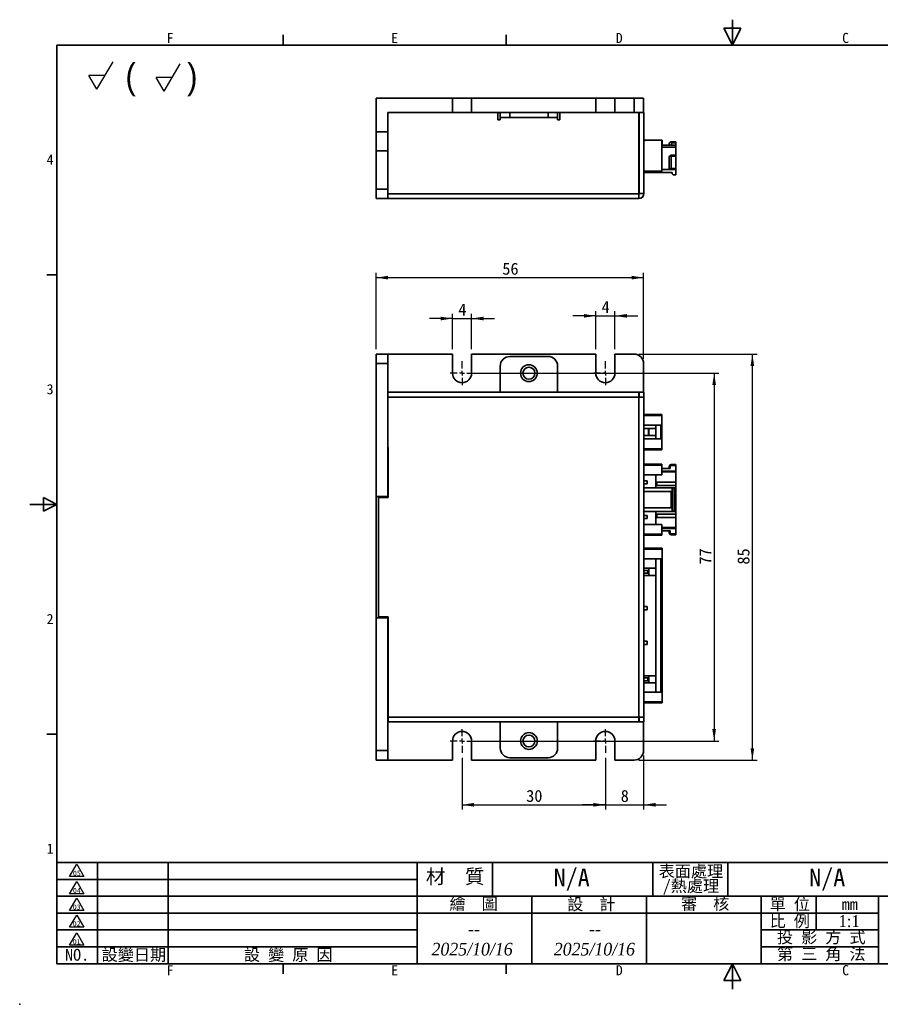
# Model space of a CAD drawing. Header units: millimetres. Extents: x 0 to 297, y 0 to 210.
# Tile 1 of 9: x 0 to 180, y 0 to 206. Entities that reach past the tile are written whole.
import ezdxf

# ---------------------------------------------------------------- set-up
doc = ezdxf.new("R2010")
doc.units = ezdxf.units.MM
doc.header["$PDSIZE"] = -1
for name, color, linetype in [('SLD-0', 179, 'Continuous'), ('圖框文字', 3, 'Continuous'), ('標註文字', 4, 'Continuous')]:
    doc.layers.add(name, color=color, linetype=linetype)
doc.layers.add('圖框', color=7, linetype='Continuous', lineweight=35)
doc.styles.add('SLDTEXTSTYLE0', font='kaiu.ttf')
doc.styles.add('SLDTEXTSTYLE1', font='kaiu.ttf', dxfattribs={"bigfont": 'bigfont'})
doc.styles.add('SLDTEXTSTYLE2', font='times.ttf', dxfattribs={"width": 0.933})
doc.styles.add('SLDTEXTSTYLE3', font='timesi.ttf', dxfattribs={"width": 0.933})
doc.styles.add('SLDTEXTSTYLE4', font='GOTHIC.TTF', dxfattribs={"width": 0.913})
doc.dimstyles.new('SLDDIMSTYLE0', dxfattribs={"dimtxt": 2.5, "dimasz": 2.5, "dimexe": 0, "dimexo": 0.0625, "dimtad": 1, "dimrnd": 1e-09, "dimzin": 12, "dimdsep": 46, "dimtxsty": 'SLDTEXTSTYLE0', "dimsah": 1, "dimcen": 0.09, "dimadec": 0, "dimazin": 3, "dimtfac": 1, "dimtmove": 0, "dimatfit": 0, "dimfxl": 0, "dimfrac": 2, "dimtolj": 1, "dimtzin": 12, "dimarcsym": 0})
doc.dimstyles.new('SLDDIMSTYLE1', dxfattribs={"dimtxt": 2.5, "dimasz": 2.5, "dimexe": 0, "dimexo": 0.0625, "dimtad": 1, "dimrnd": 1e-09, "dimzin": 12, "dimdsep": 46, "dimtxsty": 'SLDTEXTSTYLE0', "dimsah": 1, "dimcen": 0.09, "dimadec": 0, "dimazin": 3, "dimtfac": 1, "dimtofl": 0, "dimtmove": 0, "dimatfit": 3, "dimfxl": 0, "dimfrac": 2, "dimtolj": 1, "dimtzin": 12, "dimarcsym": 0})

# ---------------------------------------------------------------- blocks, each defined once
blk = doc.blocks.new('SW_NOTE_0')
at = {"layer": '圖框文字', "color": 0}
for p, q in [((-0.86, 0.09), (0.62, 2.66)), ((0.62, 2.66), (2.1, 0.09)), ((2.1, 0.09), (-0.86, 0.09))]:
    blk.add_line(p, q, dxfattribs=at)
at = {"layer": '圖框文字', "color": 0, "insert": (0.66, 1.32), "char_height": 1.058, "attachment_point": 2, "style": 'SLDTEXTSTYLE0'}
blk.add_mtext('04', dxfattribs=at)
blk = doc.blocks.new('SW_NOTE_0_1')
at = {"layer": '圖框文字', "color": 0}
for p, q in [((-0.82, 0.05), (0.66, 2.61)), ((0.66, 2.61), (2.14, 0.05)), ((2.14, 0.05), (-0.82, 0.05))]:
    blk.add_line(p, q, dxfattribs=at)
at = {"layer": '圖框文字', "color": 0, "insert": (0.66, 1.32), "char_height": 1.058, "attachment_point": 2, "style": 'SLDTEXTSTYLE0'}
blk.add_mtext('02', dxfattribs=at)
blk = doc.blocks.new('SW_NOTE_0_2')
at = {"layer": '圖框文字', "color": 0}
for p, q in [((-0.82, 0.06), (0.66, 2.62)), ((0.66, 2.62), (2.14, 0.06)), ((2.14, 0.06), (-0.82, 0.06))]:
    blk.add_line(p, q, dxfattribs=at)
at = {"layer": '圖框文字', "color": 0, "insert": (0.66, 1.32), "char_height": 1.058, "attachment_point": 2, "style": 'SLDTEXTSTYLE0'}
blk.add_mtext('03', dxfattribs=at)
blk = doc.blocks.new('SW_NOTE_0_3')
at = {"layer": '圖框文字', "color": 0}
for p, q in [((-0.82, 0.07), (0.66, 2.63)), ((0.66, 2.63), (2.14, 0.07)), ((2.14, 0.07), (-0.82, 0.07))]:
    blk.add_line(p, q, dxfattribs=at)
at = {"layer": '圖框文字', "color": 0, "insert": (0.66, 1.32), "char_height": 1.058, "attachment_point": 2, "style": 'SLDTEXTSTYLE0'}
blk.add_mtext('01', dxfattribs=at)
blk = doc.blocks.new('SW_NOTE_0_4')
at = {"layer": '圖框文字', "color": 0, "char_height": 2.475, "attachment_point": 2, "style": 'SLDTEXTSTYLE1'}
for s, insert in [('表面處理', (6.19, 3.09)), ('/熱處理', (6.19, 0))]:
    blk.add_mtext(s, dxfattribs=dict(at, insert=insert))
blk = doc.blocks.new('SW_NOTE_0_5')
at = {"layer": '圖框文字', "color": 0}
for p, q in [((-0.86, 0.1), (0.62, 2.66)), ((0.62, 2.66), (2.1, 0.1)), ((2.1, 0.1), (-0.86, 0.1))]:
    blk.add_line(p, q, dxfattribs=at)
at = {"layer": '圖框文字', "color": 0, "insert": (0.66, 1.32), "char_height": 1.058, "attachment_point": 2, "style": 'SLDTEXTSTYLE0'}
blk.add_mtext('05', dxfattribs=at)
blk = doc.blocks.new('SW_SFSYMBOL_0')
at = {"layer": '標註文字', "color": 0}
for p, q in [((0, 0), (3.3708, 5.714)), ((0, 0), (-1.6854, 2.857)), ((1.6854, 2.857), (-1.6854, 2.857))]:
    blk.add_line(p, q, dxfattribs=at)
blk = doc.blocks.new('SW_SFSYMBOL_1')
at = {"layer": '標註文字', "color": 0}
for p, q in [((0, 0), (3.3708, 5.714)), ((0, 0), (-1.6854, 2.857)), ((1.6854, 2.857), (-1.6854, 2.857))]:
    blk.add_line(p, q, dxfattribs=at)
blk = doc.blocks.new('_D_6')
at = {"layer": '標註文字'}
for p, q in [((74.6, 137.12), (74.6, 153.12)), ((130.6, 135.12), (130.6, 153.12)), ((74.6, 152.12), (130.6, 152.12))]:
    blk.add_line(p, q, dxfattribs=at)
for points in [[(74.6, 152.12), (77.1, 151.74), (77.1, 152.51)], [(130.6, 152.12), (128.1, 152.51), (128.1, 151.74)]]:
    blk.add_solid(points, dxfattribs=at)
at = {"layer": '標註文字', "insert": (101.03, 155.24), "char_height": 2.5, "attachment_point": 1, "style": 'SLDTEXTSTYLE0'}
blk.add_mtext('56', dxfattribs=at)
blk = doc.blocks.new('_D_7')
at = {"layer": '標註文字'}
for p, q in [((90.6, 137.12), (90.6, 144.57)), ((94.6, 137.12), (94.6, 144.57)), ((90.6, 143.57), (85.79, 143.57)), ((90.6, 143.57), (94.6, 143.57)), ((94.6, 143.57), (99.4, 143.57))]:
    blk.add_line(p, q, dxfattribs=at)
for points in [[(90.6, 143.57), (88.1, 143.95), (88.1, 143.18)], [(94.6, 143.57), (97.1, 143.18), (97.1, 143.95)]]:
    blk.add_solid(points, dxfattribs=at)
at = {"layer": '標註文字', "insert": (91.82, 146.69), "char_height": 2.5, "attachment_point": 1, "style": 'SLDTEXTSTYLE0'}
blk.add_mtext('4', dxfattribs=at)
blk = doc.blocks.new('_D_8')
at = {"layer": '標註文字'}
for p, q in [((120.6, 137.12), (120.6, 145.12)), ((124.6, 137.12), (124.6, 145.12)), ((120.6, 144.12), (115.79, 144.12)), ((120.6, 144.12), (124.6, 144.12)), ((124.6, 144.12), (129.4, 144.12))]:
    blk.add_line(p, q, dxfattribs=at)
for points in [[(120.6, 144.12), (118.1, 144.51), (118.1, 143.74)], [(124.6, 144.12), (127.1, 143.74), (127.1, 144.51)]]:
    blk.add_solid(points, dxfattribs=at)
at = {"layer": '標註文字', "insert": (121.82, 147.24), "char_height": 2.5, "attachment_point": 1, "style": 'SLDTEXTSTYLE0'}
blk.add_mtext('4', dxfattribs=at)
blk = doc.blocks.new('_D_9')
at = {"layer": '標註文字'}
for p, q in [((129.6, 136.12), (154.38, 136.12)), ((153.38, 51.12), (153.38, 136.12)), ((129.6, 51.12), (154.38, 51.12))]:
    blk.add_line(p, q, dxfattribs=at)
for points in [[(153.38, 136.12), (152.99, 133.62), (153.76, 133.62)], [(153.38, 51.12), (153.76, 53.62), (152.99, 53.62)]]:
    blk.add_solid(points, dxfattribs=at)
at = {"layer": '標註文字', "insert": (150.26, 92.06), "char_height": 2.5, "attachment_point": 1, "rotation": 90, "style": 'SLDTEXTSTYLE0'}
blk.add_mtext('85', dxfattribs=at)
blk = doc.blocks.new('_D_10')
at = {"layer": '標註文字'}
for p, q in [((93.6, 132.12), (146.38, 132.12)), ((145.38, 132.12), (145.38, 55.12)), ((93.6, 55.12), (146.38, 55.12))]:
    blk.add_line(p, q, dxfattribs=at)
for points in [[(145.38, 132.12), (144.99, 129.62), (145.76, 129.62)], [(145.38, 55.12), (145.76, 57.62), (144.99, 57.62)]]:
    blk.add_solid(points, dxfattribs=at)
at = {"layer": '標註文字', "insert": (142.26, 92.06), "char_height": 2.5, "attachment_point": 1, "rotation": 90, "style": 'SLDTEXTSTYLE0'}
blk.add_mtext('77', dxfattribs=at)
blk = doc.blocks.new('_D_11')
at = {"layer": '標註文字'}
for p, q in [((92.6, 51.62), (92.6, 40.76)), ((122.6, 51.62), (122.6, 40.76)), ((92.6, 41.76), (122.6, 41.76))]:
    blk.add_line(p, q, dxfattribs=at)
for points in [[(92.6, 41.76), (95.1, 41.38), (95.1, 42.15)], [(122.6, 41.76), (120.1, 42.15), (120.1, 41.38)]]:
    blk.add_solid(points, dxfattribs=at)
at = {"layer": '標註文字', "insert": (106.03, 44.88), "char_height": 2.5, "attachment_point": 1, "style": 'SLDTEXTSTYLE0'}
blk.add_mtext('30', dxfattribs=at)
blk = doc.blocks.new('_D_12')
at = {"layer": '標註文字'}
for p, q in [((122.6, 51.62), (122.6, 40.76)), ((130.6, 52.12), (130.6, 40.76)), ((122.6, 41.76), (117.79, 41.76)), ((122.6, 41.76), (130.6, 41.76)), ((130.6, 41.76), (135.4, 41.76))]:
    blk.add_line(p, q, dxfattribs=at)
for points in [[(122.6, 41.76), (120.1, 42.15), (120.1, 41.38)], [(130.6, 41.76), (133.1, 41.38), (133.1, 42.15)]]:
    blk.add_solid(points, dxfattribs=at)
at = {"layer": '標註文字', "insert": (125.82, 44.88), "char_height": 2.5, "attachment_point": 1, "style": 'SLDTEXTSTYLE0'}
blk.add_mtext('8', dxfattribs=at)
blk = doc.blocks.new('SW_CENTERMARKSYMBOL_2')
at = {"layer": '標註文字', "color": 0}
for p, q in [((0, 1), (0, 2.5)), ((-1, 0), (-2.5, 0)), ((0, 0), (-0.5, 0)), ((0, 0), (0, 0.5)), ((0, 0), (0, -0.5)), ((0, 0), (0.5, 0)), ((1, 0), (2.5, 0)), ((0, -1), (0, -2.5))]:
    blk.add_line(p, q, dxfattribs=at)
blk = doc.blocks.new('SW_CENTERMARKSYMBOL_3')
at = {"layer": '標註文字', "color": 0}
for p, q in [((0, 1), (0, 2.5)), ((-1, 0), (-2.5, 0)), ((0, 0), (-0.5, 0)), ((0, 0), (0, 0.5)), ((0, 0), (0, -0.5)), ((0, 0), (0.5, 0)), ((1, 0), (2.5, 0)), ((0, -1), (0, -2.5))]:
    blk.add_line(p, q, dxfattribs=at)
blk = doc.blocks.new('SW_CENTERMARKSYMBOL_4')
at = {"layer": '標註文字', "color": 0}
for p, q in [((0, 1), (0, 2.5)), ((-1, 0), (-2.5, 0)), ((0, 0), (-0.5, 0)), ((0, 0), (0, 0.5)), ((0, 0), (0, -0.5)), ((0, 0), (0.5, 0)), ((1, 0), (2.5, 0)), ((0, -1), (0, -2.5))]:
    blk.add_line(p, q, dxfattribs=at)
blk = doc.blocks.new('SW_CENTERMARKSYMBOL_5')
at = {"layer": '標註文字', "color": 0}
for p, q in [((0, 1), (0, 2.5)), ((-1, 0), (-2.5, 0)), ((0, 0), (-0.5, 0)), ((0, 0), (0, 0.5)), ((0, 0), (0, -0.5)), ((0, 0), (0.5, 0)), ((1, 0), (2.5, 0)), ((0, -1), (0, -2.5))]:
    blk.add_line(p, q, dxfattribs=at)

msp = doc.modelspace()

# ---------------------------------------------------------------- linework, layer by layer
at = {"color": 7, "linetype": 'Continuous', "lineweight": 35}
for p, q in [((74.597, 182.667), (74.597, 189.667)), ((74.597, 189.667), (90.597, 189.667)), ((90.597, 186.667), (90.597, 189.667)), ((90.597, 189.667), (94.597, 189.667)), ((94.597, 186.667), (94.597, 189.667)), ((94.597, 189.667), (120.597, 189.667)), ((120.597, 186.667), (120.597, 189.667)), ((120.597, 189.667), (124.597, 189.667)), ((124.597, 186.667), (124.597, 189.667)), ((124.597, 189.667), (128.597, 189.667)), ((128.597, 189.667), (128.597, 186.667)), ((128.597, 189.667), (130.597, 189.667)), ((130.597, 186.667), (130.597, 189.667)), ((77.097, 182.667), (77.097, 186.667)), ((90.597, 186.667), (77.097, 186.667)), ((77.097, 186.667), (77.097, 182.667)), ((94.597, 186.667), (90.597, 186.667)), ((120.597, 186.667), (94.597, 186.667)), ((100.097, 186.667), (100.097, 185.167)), ((100.098, 186.667), (100.098, 185.167)), ((100.11, 185.167), (100.11, 186.667)), ((100.11, 185.167), (100.11, 186.667)), ((100.596, 186.667), (100.596, 185.667)), ((102.596, 185.667), (100.596, 185.667)), ((100.597, 185.167), (100.597, 185.667)), ((102.596, 185.667), (102.596, 186.667)), ((110.596, 185.667), (102.596, 185.667)), ((110.596, 186.667), (110.596, 185.667)), ((112.596, 185.667), (110.596, 185.667)), ((112.596, 185.667), (112.596, 186.667)), ((112.597, 185.667), (112.596, 185.667)), ((112.597, 185.667), (112.597, 185.167)), ((112.598, 185.667), (112.598, 185.167)), ((112.61, 185.167), (112.61, 185.667)), ((112.611, 185.667), (112.61, 185.667)), ((112.61, 185.167), (112.61, 185.667)), ((112.611, 186.667), (112.611, 185.667)), ((113.097, 185.167), (113.097, 186.667)), ((124.597, 186.667), (120.597, 186.667)), ((128.597, 186.667), (124.597, 186.667)), ((128.597, 186.667), (130.597, 186.667)), ((129.597, 186.667), (129.597, 169.667)), ((129.598, 186.667), (129.598, 169.667)), ((129.61, 180.717), (129.61, 186.667)), ((129.61, 180.717), (129.61, 186.667)), ((129.647, 186.667), (129.647, 169.717)), ((130.647, 186.667), (130.597, 186.667)), ((130.647, 169.717), (130.647, 186.667)), ((130.647, 186.667), (130.66, 186.667)), ((130.66, 186.667), (130.66, 180.717)), ((100.097, 185.167), (100.597, 185.167)), ((112.597, 185.167), (113.097, 185.167)), ((130.659, 183.267), (130.659, 184.267)), ((130.659, 184.267), (130.659, 183.267)), ((77.097, 182.667), (74.597, 182.667)), ((74.597, 182.667), (74.597, 178.667)), ((77.097, 182.667), (77.097, 182.667)), ((77.097, 178.667), (77.097, 182.667)), ((130.659, 181.667), (130.648, 181.667)), ((130.648, 181.667), (130.648, 173.667)), ((130.659, 180.717), (130.659, 181.667)), ((77.097, 169.667), (77.097, 180.667)), ((77.097, 180.667), (77.097, 180.667)), ((129.647, 180.717), (129.598, 180.717)), ((130.797, 180.717), (130.648, 180.717)), ((130.797, 180.917), (130.797, 180.717)), ((134.447, 180.917), (130.797, 180.917)), ((134.472, 180.917), (134.447, 180.917)), ((134.447, 174.417), (134.447, 180.917)), ((137.378, 179.863), (134.447, 179.863)), ((137.378, 179.463), (134.447, 179.463)), ((134.472, 180.917), (134.472, 179.863)), ((135.978, 179.863), (135.978, 180.163)), ((137.378, 180.563), (136.378, 180.563)), ((136.478, 180.363), (136.478, 179.863)), ((137.378, 180.363), (136.478, 180.363)), ((137.378, 180.563), (137.378, 180.363)), ((137.378, 180.363), (137.378, 179.863)), ((137.378, 179.463), (137.378, 179.863)), ((137.378, 179.463), (137.378, 177.763)), ((74.597, 178.667), (77.097, 178.667)), ((74.597, 178.667), (74.597, 170.667)), ((77.097, 170.667), (77.097, 178.667)), ((135.978, 174.963), (135.978, 177.363)), ((137.378, 177.763), (136.378, 177.763)), ((136.378, 177.563), (136.378, 174.963)), ((137.378, 177.563), (136.378, 177.563)), ((137.378, 177.763), (137.378, 177.563)), ((137.378, 177.563), (137.378, 174.963)), ((129.598, 174.217), (129.647, 174.217)), ((129.598, 174.113), (129.647, 174.113)), ((129.61, 169.668), (129.61, 174.113)), ((129.61, 169.668), (129.61, 174.113)), ((130.648, 174.217), (134.447, 174.217)), ((130.648, 174.113), (136.578, 174.113)), ((130.648, 173.667), (130.649, 173.667)), ((130.649, 173.667), (130.649, 172.667)), ((130.649, 172.667), (130.649, 173.667)), ((130.649, 173.667), (130.651, 173.667)), ((130.649, 173.667), (130.649, 173.667)), ((130.651, 173.667), (130.651, 172.667)), ((130.652, 173.667), (130.651, 173.667)), ((130.652, 172.667), (130.652, 173.667)), ((130.652, 173.667), (130.655, 173.667)), ((130.655, 173.667), (130.655, 172.667)), ((130.657, 173.667), (130.655, 173.667)), ((130.657, 172.667), (130.657, 173.667)), ((130.657, 173.667), (130.659, 173.667)), ((130.659, 173.667), (130.659, 174.113)), ((130.66, 174.113), (130.66, 169.717)), ((134.447, 174.763), (136.178, 174.763)), ((134.447, 174.217), (134.447, 174.417)), ((136.378, 174.963), (135.978, 174.963)), ((136.378, 174.963), (136.378, 174.763)), ((137.378, 174.963), (136.378, 174.963)), ((136.378, 174.763), (137.378, 174.763)), ((136.578, 174.013), (136.578, 174.113)), ((137.378, 173.613), (136.978, 173.613)), ((137.378, 174.963), (137.378, 174.763)), ((137.378, 174.763), (137.378, 173.613)), ((130.649, 172.667), (130.649, 172.667)), ((130.651, 172.667), (130.652, 172.667)), ((130.655, 172.667), (130.657, 172.667)), ((77.097, 170.667), (74.597, 170.667)), ((74.597, 170.667), (74.597, 168.667)), ((77.097, 168.667), (77.097, 170.667)), ((129.597, 169.667), (77.097, 169.667)), ((77.097, 169.667), (77.097, 169.667)), ((129.598, 168.667), (129.598, 169.667)), ((129.647, 169.717), (130.647, 169.717)), ((130.648, 169.717), (130.647, 169.717)), ((130.66, 169.717), (130.648, 169.717)), ((130.66, 169.717), (130.66, 169.717)), ((74.597, 168.667), (77.097, 168.667)), ((77.098, 168.667), (77.097, 168.667)), ((129.598, 168.667), (77.098, 168.667)), ((129.61, 168.667), (129.598, 168.667)), ((77.097, 136.122), (74.597, 136.122)), ((74.597, 136.122), (74.597, 134.122)), ((77.097, 134.122), (77.097, 136.122)), ((90.597, 136.122), (77.097, 136.122)), ((90.597, 132.122), (90.597, 136.122)), ((94.597, 136.122), (94.597, 132.122)), ((120.597, 136.122), (94.597, 136.122)), ((120.597, 132.122), (120.597, 136.122)), ((124.597, 136.122), (124.597, 132.122)), ((128.597, 136.122), (124.597, 136.122)), ((74.597, 134.122), (74.597, 106.322)), ((74.597, 134.122), (77.097, 134.122)), ((77.097, 106.322), (77.097, 134.122)), ((110.596, 135.623), (102.596, 135.621)), ((130.597, 128.126), (130.597, 134.122)), ((100.596, 133.621), (100.597, 128.121)), ((112.597, 128.123), (112.596, 133.623)), ((129.597, 128.126), (77.097, 128.117)), ((77.097, 128.117), (77.098, 127.117)), ((77.097, 128.117), (77.097, 128.117)), ((129.598, 127.126), (129.597, 128.126)), ((129.648, 127.126), (129.647, 128.126)), ((129.647, 128.126), (130.647, 128.126)), ((130.648, 127.126), (130.647, 128.126)), ((77.098, 127.117), (77.097, 127.117)), ((129.598, 127.126), (77.098, 127.117)), ((77.098, 127.117), (77.101, 106.117)), ((129.61, 60.126), (129.598, 127.126)), ((130.648, 127.126), (129.598, 127.126)), ((130.66, 60.126), (130.648, 127.126)), ((130.648, 123.497), (134.447, 123.497)), ((134.447, 123.297), (134.447, 123.497)), ((134.447, 123.297), (134.447, 121.247)), ((130.649, 121.247), (134.447, 121.247)), ((130.649, 120.547), (131.672, 120.547)), ((131.647, 120.547), (131.647, 119.047)), ((131.672, 120.547), (131.672, 119.047)), ((131.672, 120.547), (133.147, 120.547)), ((133.147, 120.547), (133.147, 121.247)), ((133.147, 119.047), (133.147, 120.547)), ((134.197, 121.247), (134.197, 118.347)), ((134.447, 121.247), (134.447, 118.347)), ((131.672, 119.047), (130.649, 119.047)), ((134.447, 118.347), (130.649, 118.347)), ((133.147, 119.047), (131.672, 119.047)), ((133.147, 118.347), (133.147, 119.047)), ((134.447, 118.347), (134.447, 116.297)), ((134.447, 116.097), (130.65, 116.097)), ((134.447, 116.097), (134.447, 116.297)), ((130.65, 113.097), (134.447, 113.097)), ((134.447, 112.897), (134.447, 113.097)), ((134.447, 112.897), (134.447, 110.847)), ((134.447, 112.142), (136.178, 112.142)), ((137.378, 111.442), (134.447, 111.442)), ((135.978, 112.142), (135.978, 112.592)), ((136.178, 112.592), (135.978, 112.592)), ((136.178, 112.142), (136.178, 112.592)), ((136.378, 112.992), (136.378, 112.792)), ((137.378, 112.992), (136.378, 112.992)), ((136.378, 112.792), (137.378, 112.792)), ((137.378, 112.992), (137.378, 112.792)), ((137.378, 111.642), (137.378, 112.792)), ((137.378, 111.642), (137.378, 111.442)), ((137.378, 109.342), (137.378, 111.442)), ((130.65, 110.847), (134.447, 110.847)), ((130.651, 109.597), (131.347, 109.597)), ((131.347, 109.597), (131.347, 108.947)), ((133.147, 108.142), (133.147, 110.847)), ((133.147, 109.342), (133.378, 109.342)), ((133.378, 109.342), (133.378, 108.642)), ((133.378, 109.342), (137.378, 109.342)), ((137.378, 108.642), (137.378, 109.342)), ((131.347, 108.947), (130.651, 108.947)), ((130.651, 108.142), (136.578, 108.142)), ((130.651, 107.342), (136.578, 107.342)), ((133.378, 108.642), (133.147, 108.642)), ((137.378, 108.642), (133.378, 108.642)), ((136.378, 107.342), (136.378, 103.942)), ((136.578, 108.142), (136.578, 103.142)), ((136.978, 108.142), (136.578, 108.142)), ((136.978, 108.142), (136.978, 103.142)), ((137.378, 108.142), (136.978, 108.142)), ((137.378, 108.142), (137.378, 108.642)), ((137.378, 108.142), (137.378, 103.142)), ((77.097, 106.322), (74.597, 106.322)), ((74.597, 106.322), (74.597, 80.922)), ((77.101, 106.117), (75.101, 106.116)), ((75.101, 106.116), (75.106, 81.116)), ((77.097, 106.117), (77.097, 106.322)), ((136.578, 103.942), (130.652, 103.942)), ((130.652, 103.142), (136.578, 103.142)), ((133.147, 100.447), (133.147, 103.142)), ((136.578, 103.142), (136.978, 103.142)), ((136.978, 103.142), (137.378, 103.142)), ((137.378, 102.642), (137.378, 103.142)), ((130.652, 102.347), (131.347, 102.347)), ((131.347, 101.697), (130.652, 101.697)), ((131.347, 102.347), (131.347, 101.697)), ((133.147, 102.642), (133.378, 102.642)), ((133.378, 101.942), (133.147, 101.942)), ((133.378, 102.642), (133.378, 101.942)), ((133.378, 102.642), (137.378, 102.642)), ((137.378, 101.942), (133.378, 101.942)), ((137.378, 101.942), (137.378, 102.642)), ((137.378, 99.842), (137.378, 101.942)), ((134.447, 100.447), (130.652, 100.447)), ((134.447, 100.447), (134.447, 98.397)), ((134.447, 99.842), (137.378, 99.842)), ((136.178, 99.142), (134.447, 99.142)), ((135.978, 99.142), (135.978, 98.692)), ((136.178, 99.142), (136.178, 98.692)), ((137.378, 99.642), (137.378, 99.842)), ((137.378, 98.492), (137.378, 99.642)), ((134.447, 98.197), (130.653, 98.197)), ((134.447, 98.197), (134.447, 98.397)), ((135.978, 98.692), (136.178, 98.692)), ((137.378, 98.492), (136.378, 98.492)), ((136.378, 98.492), (136.378, 98.292)), ((137.378, 98.292), (136.378, 98.292)), ((137.378, 98.492), (137.378, 98.292)), ((130.653, 95.497), (134.472, 95.497)), ((134.472, 95.297), (134.472, 95.497)), ((134.472, 95.297), (134.472, 93.247)), ((130.654, 93.247), (134.472, 93.247)), ((133.172, 93.247), (133.172, 91.297)), ((134.222, 93.247), (134.222, 65.347)), ((134.472, 65.347), (134.472, 93.247)), ((131.697, 91.297), (130.654, 91.297)), ((131.472, 90.847), (130.654, 90.847)), ((131.672, 90.756), (131.472, 90.847)), ((131.472, 90.547), (131.472, 90.847)), ((131.672, 89.797), (131.672, 91.297)), ((133.172, 91.297), (131.697, 91.297)), ((131.697, 91.297), (131.697, 89.797)), ((133.172, 91.297), (133.172, 89.797)), ((130.654, 90.247), (131.472, 90.247)), ((130.654, 89.797), (131.697, 89.797)), ((131.472, 90.247), (131.472, 90.547)), ((131.472, 90.247), (131.672, 90.338)), ((131.697, 89.797), (133.172, 89.797)), ((133.172, 89.797), (133.172, 68.797)), ((130.655, 83.247), (131.372, 83.247)), ((131.372, 82.597), (130.656, 82.597)), ((131.372, 83.247), (131.372, 82.597)), ((74.597, 80.922), (77.097, 80.922)), ((74.597, 80.922), (74.597, 53.122)), ((75.106, 81.116), (77.106, 81.117)), ((77.097, 80.922), (77.097, 81.117)), ((77.097, 53.122), (77.097, 80.922)), ((77.106, 81.117), (77.11, 60.117)), ((130.657, 75.997), (131.372, 75.997)), ((131.372, 75.347), (130.657, 75.347)), ((131.372, 75.997), (131.372, 75.347)), ((130.658, 68.797), (131.697, 68.797)), ((131.472, 68.347), (130.658, 68.347)), ((131.672, 68.256), (131.472, 68.347)), ((131.472, 68.047), (131.472, 68.347)), ((131.472, 67.747), (131.472, 68.047)), ((131.672, 68.797), (131.672, 67.297)), ((133.172, 68.797), (131.697, 68.797)), ((131.697, 68.797), (131.697, 67.297)), ((133.172, 68.797), (133.172, 67.297)), ((130.658, 67.747), (131.472, 67.747)), ((131.697, 67.297), (130.658, 67.297)), ((131.472, 67.747), (131.672, 67.838)), ((131.697, 67.297), (133.172, 67.297)), ((133.172, 67.297), (133.172, 65.347)), ((134.472, 65.347), (130.659, 65.347)), ((134.472, 65.347), (134.472, 63.297)), ((134.472, 63.097), (130.659, 63.097)), ((134.472, 63.097), (134.472, 63.297)), ((77.097, 60.117), (77.11, 60.117)), ((77.11, 60.117), (129.61, 60.126)), ((77.11, 60.117), (77.11, 59.117)), ((129.61, 59.126), (129.61, 60.126)), ((129.61, 60.126), (130.66, 60.126)), ((129.66, 59.126), (129.66, 60.126)), ((130.66, 59.126), (130.66, 60.126)), ((77.097, 59.117), (77.11, 59.117)), ((77.11, 59.117), (129.61, 59.126)), ((100.61, 59.121), (100.611, 53.621)), ((112.611, 53.623), (112.61, 59.123)), ((130.66, 59.126), (129.66, 59.126)), ((130.597, 53.122), (130.597, 59.126)), ((90.597, 51.122), (90.597, 55.122)), ((94.597, 55.122), (94.597, 51.122)), ((120.597, 51.122), (120.597, 55.122)), ((124.597, 55.122), (124.597, 51.122)), ((77.097, 53.122), (74.597, 53.122)), ((74.597, 53.122), (74.597, 51.122)), ((77.097, 51.122), (77.097, 53.122)), ((102.611, 51.621), (110.611, 51.623)), ((74.597, 51.122), (77.097, 51.122)), ((77.097, 51.122), (90.597, 51.122)), ((94.597, 51.122), (120.597, 51.122)), ((124.597, 51.122), (128.597, 51.122))]:
    msp.add_line(p, q, dxfattribs=at)
at = {"color": 8, "linetype": 'Continuous', "lineweight": 35}
for p, q in [((112.61, 185.667), (112.598, 185.667)), ((130.659, 184.267), (130.659, 184.267)), ((130.659, 183.267), (130.659, 183.267)), ((129.598, 174.417), (129.647, 174.417)), ((130.648, 174.417), (134.447, 174.417)), ((130.648, 123.297), (134.447, 123.297)), ((130.65, 116.297), (134.447, 116.297)), ((134.447, 112.897), (130.65, 112.897)), ((137.378, 111.642), (134.447, 111.642)), ((134.447, 99.642), (137.378, 99.642)), ((130.653, 98.397), (134.447, 98.397)), ((134.472, 95.297), (130.653, 95.297)), ((130.659, 63.297), (134.472, 63.297))]:
    msp.add_line(p, q, dxfattribs=at)
at = {"color": 7, "linetype": 'Continuous', "lineweight": 35, "flags": 128}
for points in [[(112.597, 186.667), (112.597, 186.648), (112.597, 186.591), (112.598, 186.498), (112.598, 186.374), (112.598, 186.222), (112.598, 186.049), (112.598, 185.862), (112.598, 185.667)], [(112.61, 185.667), (112.61, 185.862), (112.61, 186.049), (112.61, 186.222), (112.61, 186.374), (112.61, 186.498), (112.61, 186.591), (112.61, 186.648), (112.61, 186.667)], [(130.659, 184.267), (130.659, 184.554), (130.659, 184.797), (130.659, 184.96), (130.659, 185.017), (130.659, 184.96), (130.659, 184.797), (130.659, 184.554), (130.659, 184.267)], [(130.659, 183.267), (130.659, 182.98), (130.659, 182.736), (130.659, 182.574), (130.659, 182.517), (130.659, 182.574), (130.659, 182.736), (130.659, 182.98), (130.659, 183.267)], [(77.097, 169.667), (77.097, 169.472), (77.097, 169.284), (77.097, 169.111), (77.097, 168.96), (77.098, 168.835), (77.098, 168.743), (77.098, 168.686), (77.098, 168.667)], [(129.598, 168.667), (129.598, 168.686), (129.598, 168.743), (129.598, 168.835), (129.597, 168.96), (129.597, 169.111), (129.597, 169.284), (129.597, 169.472), (129.597, 169.667)]]:
    msp.add_lwpolyline(points, dxfattribs=at)
at = {"color": 7, "linetype": 'Continuous', "lineweight": 35}
for centre, radius in [((106.597, 132.122), 1.75), ((106.597, 132.122), 1.25), ((106.61, 55.122), 1.75), ((106.597, 55.122), 1.25)]:
    msp.add_circle(centre, radius, dxfattribs=at)
for centre, radius, start, end in [((136.378, 177.363), 0.4, 121.39913, 180), ((136.178, 174.963), 0.2, 180, 270), ((136.978, 174.013), 0.4, 180, 270), ((129.598, 169.717), 0.05, 270, 0), ((129.598, 169.717), 1.05, 270, 0), ((129.61, 169.717), 1.05, 270, 0), ((128.597, 134.122), 2, 0, 90), ((102.596, 133.621), 2, 90.0102, 180.0102), ((110.596, 133.623), 2, 0.0102, 90.0102), ((92.597, 132.122), 2, 180, 0), ((122.597, 132.122), 2, 180, 0), ((136.378, 112.592), 0.4, 90, 180), ((136.378, 98.692), 0.4, 180, 270), ((92.597, 55.122), 2, 0, 180), ((122.597, 55.122), 2, 0, 180), ((102.611, 53.621), 2, 180.0102, 270.0102), ((110.611, 53.623), 2, 270.0102, 0.0102), ((128.597, 53.122), 2, 270, 0)]:
    msp.add_arc(centre, radius, start, end, dxfattribs=at)
for points, knots in [([(136.206, 180.523), (136.158, 180.492), (136.054, 180.424), (135.992, 180.291), (135.978, 180.2), (135.978, 180.164), (135.978, 180.163)], [0, 0, 0, 0, 0.33243354, 0.73294861, 0.99272177, 1, 1, 1, 1]), ([(136.206, 180.523), (136.253, 180.54), (136.309, 180.561), (136.367, 180.563), (136.377, 180.563), (136.378, 180.563)], [0, 0, 0, 0, 0.82615339, 0.98130883, 1, 1, 1, 1]), ([(136.206, 180.523), (136.252, 180.498), (136.34, 180.451), (136.433, 180.391), (136.477, 180.363), (136.478, 180.363)], [0, 0, 0, 0, 0.5292833, 0.9864376, 1, 1, 1, 1]), ([(136.378, 177.763), (136.377, 177.763), (136.322, 177.762), (136.25, 177.749), (136.185, 177.712), (136.17, 177.704)], [0, 0, 0, 0, 0.0153843, 0.7774246, 1, 1, 1, 1]), ([(136.17, 177.704), (136.213, 177.676), (136.28, 177.633), (136.351, 177.582), (136.377, 177.563), (136.378, 177.563)], [0, 0, 0, 0, 0.625289, 0.9846318, 1, 1, 1, 1]), ([(136.378, 174.763), (136.352, 174.763), (136.299, 174.763), (136.234, 174.763), (136.186, 174.763), (136.181, 174.763), (136.178, 174.763)], [0, 0, 0, 0, 0.2491269, 0.4998627, 0.7491349, 1, 1, 1, 1]), ([(136.378, 112.792), (136.352, 112.789), (136.299, 112.784), (136.234, 112.736), (136.186, 112.671), (136.181, 112.618), (136.178, 112.592)], [0, 0, 0, 0, 0.2491269, 0.4998627, 0.7491349, 1, 1, 1, 1]), ([(136.178, 98.692), (136.181, 98.666), (136.187, 98.613), (136.234, 98.548), (136.299, 98.5), (136.352, 98.494), (136.378, 98.492)], [0, 0, 0, 0, 0.2491269, 0.4998627, 0.7491349, 1, 1, 1, 1])]:
    msp.add_open_spline(points, degree=3, knots=knots, dxfattribs=at)
at = {"layer": 'SLD-0'}
msp.add_point((0, 0), dxfattribs=at)
msp.add_point((0, 0), dxfattribs=at)
msp.add_point((0, 0), dxfattribs=at)
msp.add_point((0, 0), dxfattribs=at)
at = {"layer": '圖框'}
for p, q in [((149.202, 200.822), (149.202, 206.125)), ((147.434, 204.357), (150.97, 204.357)), ((149.202, 200.822), (147.434, 204.357)), ((150.97, 204.357), (149.202, 200.822)), ((55.155, 202.943), (55.155, 200.822)), ((101.825, 202.943), (101.825, 200.822)), ((7.778, 8.485), (7.778, 200.822)), ((290.626, 200.822), (7.778, 200.822)), ((5.657, 152.738), (7.778, 152.738)), ((4.95, 106.068), (7.778, 104.654)), ((4.95, 106.068), (4.95, 103.239)), ((7.778, 104.654), (2.121, 104.654)), ((7.778, 104.654), (4.95, 103.239)), ((5.657, 56.57), (7.778, 56.57)), ((290.626, 29.699), (7.778, 29.699)), ((16.264, 29.699), (16.264, 8.485)), ((31.064, 29.699), (31.064, 8.485)), ((83.187, 29.699), (83.187, 8.485)), ((98.95, 29.699), (98.95, 22.628)), ((132.562, 29.699), (132.562, 22.628)), ((148.264, 29.699), (148.264, 22.628)), ((83.187, 26.121), (7.778, 26.121)), ((83.187, 22.628), (7.778, 22.628)), ((290.626, 22.628), (83.187, 22.628)), ((107.187, 8.485), (107.187, 22.628)), ((131.187, 22.628), (131.187, 8.485)), ((155.187, 22.628), (155.187, 8.485)), ((166.745, 22.628), (166.745, 15.557)), ((179.77, 22.628), (179.77, 8.485)), ((83.187, 19.092), (7.778, 19.092)), ((179.77, 19.092), (83.187, 19.092)), ((83.187, 15.557), (7.778, 15.557)), ((179.77, 15.557), (155.187, 15.557)), ((83.187, 12.021), (7.778, 12.021)), ((155.187, 12.021), (179.77, 12.021)), ((290.626, 8.485), (7.778, 8.485)), ((55.155, 8.485), (55.155, 6.364)), ((101.825, 8.485), (101.825, 6.364)), ((149.202, 8.485), (147.434, 4.95)), ((149.202, 3.182), (149.202, 8.485)), ((150.97, 4.95), (149.202, 8.485)), ((147.434, 4.95), (150.97, 4.95))]:
    msp.add_line(p, q, dxfattribs=at)

# ---------------------------------------------------------------- block references
at = {"layer": '圖框文字'}
for name, p in [('SW_NOTE_0_5', (11.315, 26.653)), ('SW_NOTE_0_4', (134.327, 26.006)), ('SW_NOTE_0', (11.315, 23.032)), ('SW_NOTE_0_2', (11.277, 19.569)), ('SW_NOTE_0_1', (11.275, 16.078)), ('SW_NOTE_0_3', (11.275, 12.308))]:
    msp.add_blockref(name, p, dxfattribs=at)
at = {"layer": '標註文字'}
for name, p in [('SW_SFSYMBOL_0', (16.181, 191.571)), ('SW_SFSYMBOL_1', (30.232, 191.186)), ('SW_CENTERMARKSYMBOL_2', (92.597, 132.122)), ('SW_CENTERMARKSYMBOL_3', (122.597, 132.122)), ('SW_CENTERMARKSYMBOL_4', (92.597, 55.122)), ('SW_CENTERMARKSYMBOL_5', (122.597, 55.122))]:
    msp.add_blockref(name, p, dxfattribs=at)

# ---------------------------------------------------------------- texts
at = {"layer": '圖框文字', "attachment_point": 2}
for s, insert, char_height, style in [('F', (31.467, 203.355), 2.121, 'SLDTEXTSTYLE0'), ('E', (78.49, 203.355), 2.121, 'SLDTEXTSTYLE0'), ('D', (125.514, 203.355), 2.121, 'SLDTEXTSTYLE0'), ('C', (172.891, 203.367), 2.121, 'SLDTEXTSTYLE0'), ('4', (6.364, 177.899), 2.121, 'SLDTEXTSTYLE0'), ('3', (6.364, 129.827), 2.121, 'SLDTEXTSTYLE0'), ('2', (6.364, 81.731), 2.121, 'SLDTEXTSTYLE0'), ('1', (6.364, 33.647), 2.121, 'SLDTEXTSTYLE0'), ('材  質', (91.158, 28.262), 3, 'SLDTEXTSTYLE1'), ('N/A', (115.559, 28.406), 3.7042, 'SLDTEXTSTYLE0'), ('N/A', (169.049, 28.406), 3.7042, 'SLDTEXTSTYLE0'), ('繪  圖', (95.027, 22.282), 2.4749, 'SLDTEXTSTYLE1'), ('設  計', (119.654, 22.194), 2.4749, 'SLDTEXTSTYLE1'), ('審  核', (143.492, 22.282), 2.4749, 'SLDTEXTSTYLE1'), ('單 位', (161.207, 22.194), 2.4749, 'SLDTEXTSTYLE1'), ('mm', (173.774, 22.194), 2.4749, 'SLDTEXTSTYLE0'), ('比 例', (161.207, 18.66), 2.4749, 'SLDTEXTSTYLE1'), ('1:1', (173.628, 18.657), 2.4749, 'SLDTEXTSTYLE2'), ('--', (95.091, 17.118), 2.6458, 'SLDTEXTSTYLE3'), ('--', (120.423, 17.118), 2.6458, 'SLDTEXTSTYLE3'), ('投 影 方 式', (167.801, 15.279), 2.4749, 'SLDTEXTSTYLE1'), ('2025/10/16', (94.703, 12.865), 2.6458, 'SLDTEXTSTYLE3'), ('2025/10/16', (120.3, 12.865), 2.6458, 'SLDTEXTSTYLE3'), ('NO.', (12.021, 11.602), 2.4749, 'SLDTEXTSTYLE0'), ('設變日期', (23.911, 11.602), 2.4749, 'SLDTEXTSTYLE1'), ('設 變 原 因', (56.225, 11.602), 2.4749, 'SLDTEXTSTYLE1'), ('第 三 角 法', (167.801, 11.771), 2.4749, 'SLDTEXTSTYLE1'), ('F', (31.467, 8.191), 2.121, 'SLDTEXTSTYLE0'), ('E', (78.49, 8.191), 2.121, 'SLDTEXTSTYLE0'), ('D', (125.514, 8.191), 2.121, 'SLDTEXTSTYLE0'), ('C', (172.891, 8.202), 2.121, 'SLDTEXTSTYLE0')]:
    msp.add_mtext(s, dxfattribs=dict(at, insert=insert, char_height=char_height, style=style))
at = {"layer": '標註文字', "insert": (22.142, 196.987), "char_height": 5.2917, "attachment_point": 1, "style": 'SLDTEXTSTYLE4'}
msp.add_mtext('(      )', dxfattribs=at)

# ---------------------------------------------------------------- dimensions: what is measured, and where the dimension line sits
at = {"layer": '標註文字'}
for base, p1, p2, dimstyle, picture, middle in [((130.597, 152.122), (74.597, 136.122), (130.597, 134.122), 'SLDDIMSTYLE1', '_D_6', (102.597, 152.122)), ((94.597, 143.566), (90.597, 136.122), (94.597, 136.122), 'SLDDIMSTYLE0', '_D_7', (92.597, 143.566)), ((124.597, 144.122), (120.597, 136.122), (124.597, 136.122), 'SLDDIMSTYLE0', '_D_8', (122.597, 144.122)), ((122.597, 41.761), (92.597, 52.622), (122.597, 52.622), 'SLDDIMSTYLE1', '_D_11', (107.597, 41.761)), ((130.597, 41.761), (122.597, 52.622), (130.597, 53.122), 'SLDDIMSTYLE0', '_D_12', (126.597, 41.761))]:
    dim = msp.add_linear_dim(base=base, p1=p1, p2=p2, dimstyle=dimstyle, dxfattribs=at)
    dim.commit()
    dim.dimension.update_dxf_attribs({"geometry": picture, "text_midpoint": middle, "dimtype": 160})
for base, p1, p2, picture, middle in [((153.378, 136.122), (128.597, 51.122), (128.597, 136.122), '_D_9', (153.378, 93.622)), ((145.378, 55.122), (92.597, 132.122), (92.597, 55.122), '_D_10', (145.378, 93.622))]:
    dim = msp.add_linear_dim(base=base, p1=p1, p2=p2, angle=90, dimstyle='SLDDIMSTYLE1', dxfattribs=at)
    dim.commit()
    dim.dimension.update_dxf_attribs({"geometry": picture, "text_midpoint": middle, "dimtype": 160})

doc.saveas('drawing.dxf')
